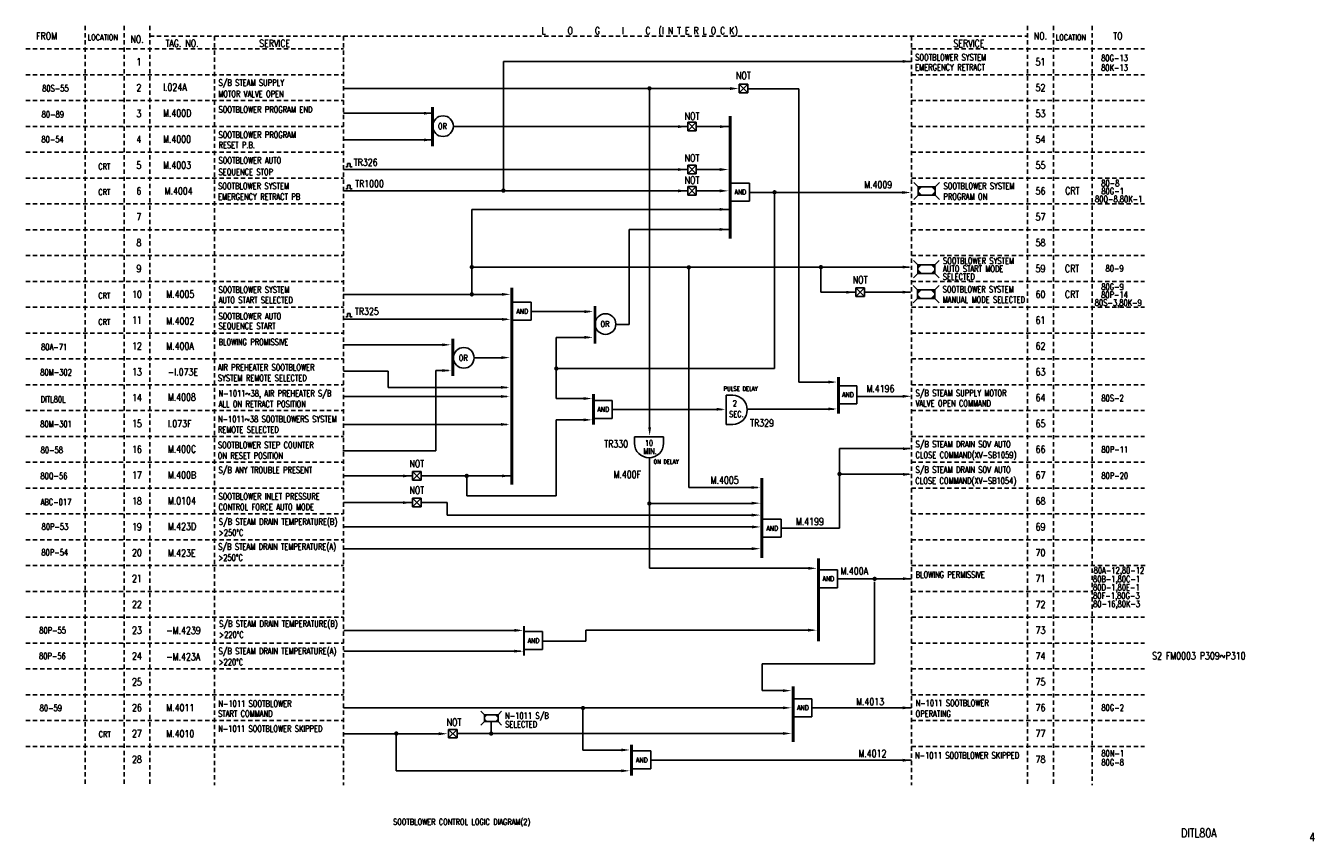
# Model space of a CAD drawing. Extents: x 11 to 460, y -301 to -17.
import ezdxf
from ezdxf.enums import TextEntityAlignment as Align

# ---------------------------------------------------------------- set-up
doc = ezdxf.new("R2010")
doc.units = 0
doc.header["$MEASUREMENT"] = 0
doc.linetypes.add('HIDDEN', pattern=[4, 1.5, -1, 1.5])
for name, color, linetype in [('CON', 4, 'CONTINUOUS'), ('DCS', 7, 'CONTINUOUS'), ('HID', 2, 'HIDDEN')]:
    doc.layers.add(name, color=color, linetype=linetype)
doc.styles.add('ROMANS', font='romans', dxfattribs={"width": 0.8})

# ---------------------------------------------------------------- blocks, each defined once
blk = doc.blocks.new('LEADER')
at = {"layer": 'CON'}
blk.add_solid([(0.85, -0.57), (0.85, -1.57), (3.85, -1.07)], dxfattribs=at)

msp = doc.modelspace()

# ---------------------------------------------------------------- linework, layer by layer
at = {"layer": 'CON'}
for p, q in [((177.16, -74.32), (177.16, -29.41)), ((177.16, -29.41), (319.35, -29.41)), ((224.48, -38.81), (121.23, -38.81)), ((223.99, -38.81), (256.18, -38.81)), ((228.08, -38.81), (228.08, -157.58)), ((256.18, -39.05), (256.36, -39.05)), ((259.26, -37.34), (262.26, -37.34)), ((262.26, -37.34), (259.26, -40.34)), ((259.26, -37.34), (262.26, -40.34)), ((259.26, -40.34), (259.26, -37.34)), ((262.26, -40.34), (259.26, -40.34)), ((262.26, -37.34), (262.26, -40.34)), ((262.26, -38.91), (280.13, -38.91)), ((280.13, -38.91), (280.13, -141.16)), ((121.34, -47.47), (152.37, -47.47)), ((159.64, -52.12), (241.36, -52.12)), ((241.36, -50.6), (244.36, -53.6)), ((244.36, -50.6), (241.36, -53.6)), ((241.36, -50.6), (244.36, -50.6)), ((241.36, -53.6), (241.36, -50.6)), ((244.36, -53.6), (241.36, -53.6)), ((244.36, -50.6), (244.36, -53.6)), ((244.36, -52.12), (256.13, -52.12)), ((121.34, -56.76), (152.37, -56.76)), ((121.34, -67.07), (241.34, -67.07)), ((122.16, -66.18), (122.8, -66.18)), ((122.8, -66.18), (122.8, -65)), ((122.8, -65), (123.66, -65)), ((123.66, -65), (123.66, -66.18)), ((123.66, -66.18), (124.37, -66.18)), ((241.34, -68.55), (241.34, -65.55)), ((244.34, -65.55), (241.34, -68.55)), ((241.34, -65.55), (244.34, -68.55)), ((241.34, -65.55), (244.34, -65.55)), ((244.32, -67.1), (253.83, -67.1)), ((244.34, -65.55), (244.34, -68.55)), ((244.34, -68.55), (241.34, -68.55)), ((262.87, -71.78), (256.52, -71.78)), ((262.87, -71.78), (262.87, -78.08)), ((321.66, -73.05), (320.16, -71.55)), ((327.66, -73.05), (329.16, -71.55)), ((121.34, -74.5), (241.34, -74.5)), ((122.16, -73.75), (122.8, -73.75)), ((122.8, -72.57), (123.66, -72.57)), ((122.8, -73.75), (122.8, -72.57)), ((123.66, -72.57), (123.66, -73.75)), ((123.66, -73.75), (124.37, -73.75)), ((241.34, -72.99), (244.34, -75.99)), ((244.34, -72.99), (241.34, -75.99)), ((241.34, -75.99), (241.34, -72.99)), ((241.34, -72.99), (244.34, -72.99)), ((244.34, -75.99), (241.34, -75.99)), ((244.34, -72.99), (244.34, -75.99)), ((253.39, -74.47), (244.35, -74.47)), ((262.85, -75.08), (317.23, -75.08)), ((271.62, -136.42), (271.62, -75.12)), ((321.66, -76.05), (320.16, -77.55)), ((321.66, -73.05), (321.66, -76.05)), ((327.66, -73.05), (321.66, -73.05)), ((321.66, -76.05), (327.66, -76.05)), ((327.66, -76.05), (327.66, -73.05)), ((327.66, -76.05), (329.16, -77.55)), ((262.87, -78.08), (256.52, -78.08)), ((256.13, -80.96), (166.09, -80.96)), ((166.09, -110.57), (166.09, -80.96)), ((220.89, -121.07), (220.89, -87.94)), ((256.13, -87.94), (220.89, -87.94)), ((321.55, -100.25), (320.05, -98.75)), ((327.55, -100.25), (329.05, -98.75)), ((166.09, -101.07), (318.54, -101.07)), ((241.77, -100.82), (241.77, -177.81)), ((287.78, -109.81), (287.78, -101.07)), ((321.55, -103.25), (320.05, -104.75)), ((321.55, -100.25), (321.55, -103.25)), ((327.55, -100.25), (321.55, -100.25)), ((321.55, -103.25), (327.55, -103.25)), ((327.55, -103.25), (327.55, -100.25)), ((327.55, -103.25), (329.05, -104.75)), ((321.46, -109.02), (319.96, -107.52)), ((327.46, -109.02), (328.96, -107.52)), ((155.59, -110.57), (121.29, -110.57)), ((177.03, -110.57), (155.54, -110.57)), ((299.63, -109.81), (287.78, -109.81)), ((299.99, -108.3), (302.99, -111.3)), ((302.99, -108.3), (299.99, -111.3)), ((299.99, -108.3), (302.99, -108.3)), ((299.99, -111.3), (299.99, -108.3)), ((302.99, -111.3), (299.99, -111.3)), ((302.99, -108.3), (302.99, -111.3)), ((303.01, -109.8), (319.03, -109.8)), ((321.46, -112.02), (319.96, -113.52)), ((321.46, -109.02), (321.46, -112.02)), ((327.46, -109.02), (321.46, -109.02)), ((321.46, -112.02), (327.46, -112.02)), ((327.46, -112.02), (327.46, -109.02)), ((327.46, -112.02), (328.96, -113.52)), ((186.81, -113.28), (180.47, -113.28)), ((207.2, -116.57), (186.78, -116.57)), ((186.81, -113.28), (186.81, -119.58)), ((178.35, -119.2), (121.34, -119.2)), ((122.16, -118.37), (122.8, -118.37)), ((122.8, -117.19), (123.66, -117.19)), ((122.8, -118.37), (122.8, -117.19)), ((123.66, -117.19), (123.66, -118.37)), ((123.66, -118.37), (124.37, -118.37)), ((186.81, -119.58), (180.47, -119.58)), ((216.26, -121.07), (220.89, -121.07)), ((195.55, -125.57), (206.88, -125.57)), ((195.55, -125.57), (195.55, -146.85)), ((121.38, -128.11), (156.04, -128.11)), ((166.93, -132.63), (177.45, -132.63)), ((136.91, -137.29), (121.34, -137.29)), ((136.91, -142.97), (136.91, -137.29)), ((153.57, -137.06), (157.93, -137.06)), ((153.57, -137.06), (153.57, -165.02)), ((195.55, -136.42), (271.62, -136.42)), ((178.3, -142.97), (136.91, -142.97)), ((280.13, -141.16), (292.03, -141.16)), ((300.34, -142.41), (293.99, -142.41)), ((300.34, -142.41), (300.34, -148.71)), ((178.3, -146.14), (121.34, -146.14)), ((206.54, -146.85), (195.55, -146.85)), ((215.06, -147.49), (208.71, -147.49)), ((215.06, -147.49), (215.06, -153.79)), ((254.8, -145.73), (254.8, -155.86)), ((254.8, -145.73), (257.05, -145.73)), ((317.11, -146.1), (300.36, -146.1)), ((215.05, -150.63), (253.34, -150.63)), ((292.33, -150.58), (262.12, -150.58)), ((300.34, -148.71), (293.99, -148.71)), ((178.33, -155.88), (121.37, -155.88)), ((195.49, -154.28), (206.1, -154.28)), ((195.49, -180.81), (195.49, -154.28)), ((215.06, -153.79), (208.71, -153.79)), ((254.8, -155.86), (257.05, -155.86)), ((232.95, -160.17), (222.82, -160.17)), ((222.82, -160.17), (222.82, -162.42)), ((232.95, -160.17), (232.95, -162.42)), ((153.57, -165.02), (121.18, -165.02)), ((294.32, -192.04), (294.32, -164.29)), ((294.32, -164.29), (318.76, -164.29)), ((228.01, -167.39), (228.01, -205.96)), ((145.42, -173.82), (121.34, -173.82)), ((145.42, -175.32), (145.42, -172.32)), ((148.42, -172.32), (145.42, -175.32)), ((145.42, -172.32), (148.42, -175.32)), ((145.42, -172.32), (148.42, -172.32)), ((148.42, -172.32), (148.42, -175.32)), ((180.03, -173.82), (148.42, -173.82)), ((164.32, -180.81), (164.32, -173.82)), ((294.39, -173.22), (318.6, -173.22)), ((148.42, -175.32), (145.42, -175.32)), ((241.77, -177.81), (265.7, -177.81)), ((145.42, -183.1), (121.34, -183.1)), ((145.42, -184.6), (145.42, -181.6)), ((148.42, -181.6), (145.42, -184.6)), ((145.42, -181.6), (148.42, -184.6)), ((145.42, -181.6), (148.42, -181.6)), ((148.42, -181.6), (148.42, -184.6)), ((157.52, -183.1), (148.42, -183.1)), ((157.52, -183.1), (157.52, -187.51)), ((195.49, -180.81), (164.32, -180.81)), ((264.42, -183.37), (228.15, -183.37)), ((148.42, -184.6), (145.42, -184.6)), ((264.42, -187.51), (157.52, -187.51)), ((265.19, -191.52), (121.42, -191.52)), ((273.94, -188.88), (267.59, -188.88)), ((273.94, -188.88), (273.94, -195.18)), ((294.32, -192.04), (273.99, -192.04)), ((273.94, -195.18), (267.59, -195.18)), ((121.42, -199.16), (264.58, -199.16)), ((284.57, -205.96), (228.01, -205.96)), ((293.55, -206.51), (287.2, -206.51)), ((293.55, -206.51), (293.55, -212.81)), ((293.59, -209.62), (319.42, -209.62)), ((306.44, -239.29), (306.44, -210.75)), ((293.55, -212.81), (287.2, -212.81)), ((121.51, -227.64), (182.49, -227.64)), ((190.73, -228.04), (184.39, -228.04)), ((190.73, -228.04), (190.73, -234.34)), ((285.09, -227.52), (205.82, -227.52)), ((205.82, -231.34), (205.82, -227.52)), ((190.73, -231.34), (205.82, -231.34)), ((121.51, -234.88), (183.11, -234.88)), ((190.73, -234.34), (184.39, -234.34)), ((267.27, -239.25), (267.27, -248.62)), ((306.44, -239.29), (267.27, -239.29)), ((267.27, -248.62), (275.43, -248.62)), ((284.66, -251.42), (278.31, -251.42)), ((284.66, -251.42), (284.66, -257.72)), ((121.34, -254.61), (275.17, -254.61)), ((170.47, -257.03), (169.27, -255.83)), ((175.27, -257.03), (176.47, -255.83)), ((204.84, -269.31), (204.84, -254.52)), ((284.67, -254.61), (319.34, -254.61)), ((170.47, -259.43), (169.27, -260.63)), ((170.47, -257.03), (170.47, -259.43)), ((175.27, -257.03), (170.47, -257.03)), ((170.47, -259.43), (175.27, -259.43)), ((172.88, -263.1), (172.88, -259.44)), ((175.27, -259.43), (175.27, -257.03)), ((175.27, -259.43), (176.47, -260.63)), ((284.66, -257.72), (278.31, -257.72)), ((154.58, -263.64), (121.43, -263.64)), ((139.73, -276.51), (139.73, -263.56)), ((157.93, -262.12), (160.93, -265.12)), ((160.93, -262.12), (157.93, -265.12)), ((157.93, -265.12), (157.93, -262.12)), ((157.93, -262.12), (160.93, -262.12)), ((160.93, -262.12), (160.93, -265.12)), ((274.72, -263.57), (160.93, -263.57)), ((160.93, -265.12), (157.93, -265.12)), ((204.84, -269.31), (219.4, -269.31)), ((228.49, -269.6), (222.15, -269.6)), ((228.49, -269.6), (228.49, -275.9)), ((228.49, -272.87), (319.34, -272.87)), ((139.73, -276.51), (219.71, -276.51)), ((228.49, -275.9), (222.15, -275.9))]:
    msp.add_line(p, q, dxfattribs=at)
at = {"layer": 'CON', "const_width": 0.75}
for points in [[(227.65, -38.81, 1), (228.4, -38.81, 1)], [(176.73, -74.4, 1), (177.48, -74.4, 1)], [(271.25, -74.98, 1), (272, -74.98, 1)], [(165.72, -101.07, 1), (166.47, -101.07, 1)], [(241.34, -101.14, 1), (242.09, -101.14, 1)], [(287.41, -101.07, 1), (288.16, -101.07, 1)], [(165.72, -110.57, 1), (166.47, -110.57, 1)], [(195.17, -136.42, 1), (195.92, -136.42, 1)], [(163.94, -173.82, 1), (164.69, -173.82, 1)], [(293.91, -173.15, 1), (294.66, -173.15, 1)], [(227.62, -183.43, 1), (228.37, -183.43, 1)], [(306.15, -209.67, 1), (306.9, -209.67, 1)], [(204.47, -254.67, 1), (205.22, -254.67, 1)], [(139.38, -263.57, 1), (140.13, -263.57, 1)], [(172.46, -263.57, 1), (173.21, -263.57, 1)]]:
    msp.add_lwpolyline(points, format="xyb", close=True, dxfattribs=at)
at = {"layer": 'CON'}
for points, const_width in [([(152.37, -45.31), (152.37, -58.98)], 1), ([(256.13, -48.43), (256.13, -91.14)], 1), ([(180.03, -108.2), (180.03, -176.91)], 1), ([(209.05, -114.62), (209.05, -127.7)], 1), ([(159.45, -126.04), (159.45, -138.96)], 1), ([(293.9, -139.37), (293.9, -152.18)], 1), ([(208.54, -145.27), (208.54, -155.93)], 1), ([(267.2, -174.59), (267.2, -202.39)], 1), ([(286.92, -202.56), (286.92, -231.47)], 1), ([(184.29, -226.07), (184.29, -236.48)], 0.72), ([(278.09, -247.16), (278.09, -266.5)], 1), ([(221.73, -267.46), (221.73, -278.3)], 1)]:
    msp.add_lwpolyline(points, dxfattribs=dict(at, const_width=const_width))
for centre in [(156.05, -51.97), (212.7, -120.9), (163.29, -132.68)]:
    msp.add_circle(centre, 3.6, dxfattribs=at)
for centre, start, end in [((257.05, -150.8), 270, 90), ((227.88, -162.42), 180, 0)]:
    msp.add_arc(centre, 5.07, start, end, dxfattribs=at)
for points in [[(316.27, -28.9), (316.27, -29.9), (319.27, -29.4)], [(149.37, -46.97), (149.37, -47.97), (152.37, -47.47)], [(252.57, -51.62), (252.57, -52.62), (255.57, -52.12)], [(149.37, -56.26), (149.37, -57.26), (152.37, -56.76)], [(252.54, -66.57), (252.54, -67.57), (255.54, -67.07)], [(252.54, -74), (252.54, -75), (255.54, -74.5)], [(316.19, -74.57), (316.19, -75.57), (319.19, -75.07)], [(323.16, -73.05), (321.66, -73.05), (321.66, -74.55)], [(321.66, -74.55), (321.66, -76.05), (323.16, -76.05)], [(326.16, -73.05), (327.66, -73.05), (327.66, -74.55)], [(327.66, -74.55), (327.66, -76.05), (326.16, -76.05)], [(252.54, -80.46), (252.54, -81.46), (255.54, -80.96)], [(252.54, -87.44), (252.54, -88.44), (255.54, -87.94)], [(316.28, -100.56), (316.28, -101.56), (319.28, -101.06)], [(323.05, -100.25), (321.55, -100.25), (321.55, -101.75)], [(321.55, -101.75), (321.55, -103.25), (323.05, -103.25)], [(326.05, -100.25), (327.55, -100.25), (327.55, -101.75)], [(327.55, -101.75), (327.55, -103.25), (326.05, -103.25)], [(176.57, -110.07), (176.57, -111.07), (179.57, -110.57)], [(316.27, -109.29), (316.27, -110.29), (319.27, -109.79)], [(322.96, -109.02), (321.46, -109.02), (321.46, -110.52)], [(321.46, -110.52), (321.46, -112.02), (322.96, -112.02)], [(325.96, -109.02), (327.46, -109.02), (327.46, -110.52)], [(327.46, -110.52), (327.46, -112.02), (325.96, -112.02)], [(176.57, -118.77), (176.57, -119.77), (179.57, -119.27)], [(176.38, -132.1), (176.38, -133.1), (179.38, -132.6)], [(176.24, -142.46), (176.24, -143.46), (179.24, -142.96)], [(290.37, -140.6), (290.37, -141.6), (293.37, -141.1)], [(176.24, -145.63), (176.24, -146.63), (179.24, -146.13)], [(205.03, -146.35), (205.03, -147.35), (208.03, -146.85)], [(316.34, -145.57), (316.34, -146.57), (319.34, -146.07)], [(251.48, -150.09), (251.48, -151.09), (254.48, -150.59)], [(290.37, -149.98), (290.37, -150.98), (293.37, -150.48)], [(176.27, -155.37), (176.27, -156.37), (179.27, -155.87)], [(205.03, -153.78), (205.03, -154.78), (208.03, -154.28)], [(228.59, -156.85), (227.59, -156.85), (228.09, -159.85)], [(316.42, -163.85), (316.42, -164.85), (319.42, -164.35)], [(176.56, -173.32), (176.56, -174.32), (179.56, -173.82)], [(316.42, -172.79), (316.42, -173.79), (319.42, -173.29)], [(263.6, -177.35), (263.6, -178.35), (266.6, -177.85)], [(263.7, -182.81), (263.7, -183.81), (266.7, -183.31)], [(263.7, -186.96), (263.7, -187.96), (266.7, -187.46)], [(263.74, -191.09), (263.74, -192.09), (266.74, -191.59)], [(263.7, -198.67), (263.7, -199.67), (266.7, -199.17)], [(283.38, -205.5), (283.38, -206.5), (286.38, -206)], [(316.42, -209.12), (316.42, -210.12), (319.42, -209.62)], [(180.95, -227.12), (180.95, -228.12), (183.95, -227.62)], [(283.34, -227.05), (283.34, -228.05), (286.34, -227.55)], [(180.95, -234.37), (180.95, -235.37), (183.95, -234.87)], [(274.52, -248.12), (274.52, -249.12), (277.52, -248.62)], [(274.52, -254.11), (274.52, -255.11), (277.52, -254.61)], [(316.34, -254.11), (316.34, -255.11), (319.34, -254.61)], [(171.67, -257.03), (170.47, -257.03), (170.47, -258.23)], [(170.47, -258.23), (170.47, -259.43), (171.67, -259.43)], [(174.07, -257.03), (175.27, -257.03), (175.27, -258.23)], [(175.27, -258.23), (175.27, -259.43), (174.07, -259.43)], [(274.52, -263.05), (274.52, -264.05), (277.52, -263.55)], [(218.17, -268.79), (218.17, -269.79), (221.17, -269.29)], [(316.34, -272.37), (316.34, -273.37), (319.34, -272.87)]]:
    msp.add_solid(points, dxfattribs=at)
at = {"layer": 'HID'}
for p, q in [((31.34, -17.06), (31.34, -281.57)), ((44.84, -17.06), (44.84, -281.57)), ((53.84, -17.06), (53.84, -281.57)), ((359.84, -17.06), (359.84, -281.57)), ((368.84, -17.06), (368.84, -281.57)), ((382.34, -17.06), (382.34, -196.07)), ((53.84, -20.57), (359.84, -20.57)), ((76.34, -20.57), (76.34, -281.57)), ((121.34, -20.57), (121.34, -281.57)), ((319.34, -20.57), (319.34, -281.57)), ((10.59, -25.07), (121.34, -25.07)), ((319.34, -25.07), (400.59, -25.07)), ((10.59, -34.07), (121.34, -34.07)), ((319.34, -34.07), (400.59, -34.07)), ((10.59, -43.07), (121.34, -43.07)), ((319.34, -43.07), (400.59, -43.07)), ((10.59, -52.07), (121.34, -52.07)), ((319.34, -52.07), (400.59, -52.07)), ((10.59, -61.07), (121.34, -61.07)), ((319.34, -61.07), (400.59, -61.07)), ((10.59, -70.07), (121.34, -70.07)), ((319.34, -70.07), (400.59, -70.07)), ((10.59, -79.07), (121.34, -79.07)), ((319.34, -79.07), (400.59, -79.07)), ((10.59, -88.07), (121.34, -88.07)), ((319.34, -88.07), (400.59, -88.07)), ((10.59, -97.07), (121.34, -97.07)), ((319.34, -97.07), (400.59, -97.07)), ((10.59, -106.07), (121.34, -106.07)), ((319.34, -106.07), (400.59, -106.07)), ((10.59, -115.07), (121.34, -115.07)), ((319.34, -115.07), (400.59, -115.07)), ((10.59, -124.07), (121.34, -124.07)), ((319.34, -124.07), (400.59, -124.07)), ((10.59, -133.07), (121.34, -133.07)), ((319.34, -133.07), (400.59, -133.07)), ((10.59, -142.07), (121.34, -142.07)), ((319.34, -142.07), (400.59, -142.07)), ((10.59, -151.07), (121.34, -151.07)), ((319.34, -151.07), (400.59, -151.07)), ((10.59, -160.07), (121.34, -160.07)), ((319.34, -160.07), (400.59, -160.07)), ((10.59, -169.07), (121.34, -169.07)), ((319.34, -169.07), (400.59, -169.07)), ((10.59, -178.07), (121.34, -178.07)), ((319.34, -178.07), (400.59, -178.07)), ((10.59, -187.07), (121.34, -187.07)), ((319.34, -187.07), (400.59, -187.07)), ((10.59, -196.07), (121.34, -196.07)), ((319.34, -196.07), (400.59, -196.07)), ((382.34, -196.07), (382.34, -281.57)), ((10.59, -205.07), (121.34, -205.07)), ((319.34, -205.07), (400.78, -205.07)), ((10.59, -214.07), (121.34, -214.07)), ((319.34, -214.07), (382.35, -214.07)), ((10.59, -223.07), (121.34, -223.07)), ((319.34, -223.07), (400.59, -223.07)), ((10.59, -232.07), (121.34, -232.07)), ((319.34, -232.07), (400.59, -232.07)), ((10.59, -241.07), (121.34, -241.07)), ((319.34, -241.07), (400.59, -241.07)), ((10.59, -250.07), (121.34, -250.07)), ((319.34, -250.07), (400.59, -250.07)), ((10.59, -259.07), (121.34, -259.07)), ((319.34, -259.07), (400.59, -259.07)), ((10.59, -268.07), (121.34, -268.07)), ((319.34, -268.07), (400.59, -268.07))]:
    msp.add_line(p, q, dxfattribs=at)

# ---------------------------------------------------------------- block references
at = {"layer": 'CON'}
for p in [(255.29, -37.79), (237.16, -51.05), (237.13, -66), (237.13, -73.44), (295.78, -108.75), (204.52, -115.51), (204.52, -124.46), (154.92, -127.07), (154.92, -136.02), (141.21, -172.77), (141.21, -182.05), (153.72, -262.57), (217.32, -275.48)]:
    msp.add_blockref('LEADER', p, dxfattribs=at)

# ---------------------------------------------------------------- texts
at = {"layer": 'CON', "style": 'ROMANS', "width": 0.8}
for s, height, p in [('L     O     G     I     C  (I N T E R L O C K)', 2.5, (224.63, -18.86)), ('FROM', 2.5, (17.84, -20.57)), ('NO.', 2.5, (49.39, -21.68)), ('TAG. NO. ', 2.5, (65.75, -23.12)), ('SERVICE', 2.5, (97.36, -23.12)), ('SERVICE', 2.5, (339.37, -23.16)), ('NO.', 2.5, (364.34, -20.57)), ('TO', 2.5, (391.34, -20.57)), (' 1', 2.5, (49.34, -29.57)), ('51', 2.5, (364.34, -29.57)), ('NOT', 2.5, (260.76, -34.34)), (' 2', 2.5, (49.34, -38.57)), ('52', 2.5, (364.34, -38.57)), (' 3', 2.5, (49.34, -47.57)), ('NOT', 2.5, (242.86, -48.48)), ('53', 2.5, (364.34, -47.57)), ('OR', 2, (155.86, -51.97)), (' 4', 2.5, (49.34, -56.57)), ('54', 2.5, (364.34, -56.57)), ('NOT', 2.5, (242.84, -63.08)), (' 5', 2.5, (49.34, -65.57)), ('55', 2.5, (364.34, -65.57)), ('NOT', 2.5, (242.84, -70.77)), (' 6', 2.5, (49.34, -74.57)), ('AND', 1.75, (259.72, -74.93)), ('56', 2.5, (364.34, -74.57)), ('CRT', 2.5, (375.43, -74.47)), (' 7', 2.5, (49.34, -83.57)), ('57', 2.5, (364.34, -83.57)), (' 8', 2.5, (49.34, -92.57)), ('58', 2.5, (364.34, -92.57)), (' 9', 2.5, (49.34, -101.57)), ('59', 2.5, (364.34, -101.57)), ('CRT', 2.5, (375.34, -101.57)), ('NOT', 2.5, (301.49, -105.5)), ('10', 2.5, (49.34, -110.57)), ('60', 2.5, (364.34, -110.57)), ('CRT', 2.5, (375.34, -110.57)), ('AND', 1.75, (183.66, -116.43)), ('11', 2.5, (49.34, -119.57)), ('OR', 2, (212.51, -120.9)), ('61', 2.5, (364.34, -119.57)), ('12', 2.5, (49.34, -128.57)), ('62', 2.5, (364.34, -128.57)), ('OR', 2, (163.11, -132.68)), ('13', 2.5, (49.34, -137.57)), ('63', 2.5, (364.34, -137.57)), ('PULSE DELAY', 1.5, (259.82, -143.47)), ('14', 2.5, (49.34, -146.57)), ('2', 2, (257.77, -148.49)), ('AND', 1.75, (297.19, -145.56)), ('64', 2.5, (364.34, -146.57)), ('AND', 1.75, (211.91, -150.64)), ('SEC.', 2, (258.32, -152.29)), ('15', 2.5, (49.34, -155.57)), ('65', 2.5, (364.34, -155.57)), ('10', 2, (227.86, -162.37)), ('16', 2.5, (49.34, -164.57)), ('MIN.', 2, (228.22, -165.18)), ('66', 2.5, (364.34, -164.57)), ('NOT', 2.5, (146.92, -169.52)), ('ON DELAY', 1.5, (233.81, -168.84)), ('17', 2.5, (49.34, -173.57)), ('67', 2.5, (364.34, -173.57)), ('NOT', 2.5, (146.92, -178.8)), ('18', 2.5, (49.34, -182.57)), ('68', 2.5, (364.34, -182.57)), ('19', 2.5, (49.34, -191.57)), ('AND', 1.75, (270.79, -192.03)), ('69', 2.5, (364.34, -191.57)), ('20', 2.5, (49.34, -200.57)), ('70', 2.5, (364.34, -200.57)), ('21', 2.5, (49.34, -209.57)), ('AND', 1.75, (290.4, -209.66)), ('71', 2.5, (364.34, -209.57)), ('22', 2.5, (49.34, -218.57)), ('72', 2.5, (364.34, -218.57)), ('23', 2.5, (49.34, -227.57)), ('73', 2.5, (364.34, -227.57)), ('AND', 1.75, (187.58, -231.19)), ('24', 2.5, (49.34, -236.57)), ('74', 2.5, (364.34, -236.57)), ('25', 2.5, (49.34, -245.57)), ('75', 2.5, (364.34, -245.57)), ('26', 2.5, (49.34, -254.57)), ('AND', 1.75, (281.51, -254.57)), ('76', 2.5, (364.34, -254.57)), ('NOT', 2.5, (159.87, -259.63)), ('27', 2.5, (49.34, -263.57)), ('77', 2.5, (364.34, -263.57)), ('28', 2.5, (49.34, -272.57)), ('AND', 1.75, (225.34, -272.75)), ('78', 2.5, (364.34, -272.57))]:
    msp.add_text(s, height=height, dxfattribs=at).set_placement(p, align=Align.MIDDLE)
at = {"layer": 'CON', "style": 'ROMANS'}
for s, height, width, p in [('LOCATION', 2, 0.8, (32.15, -22.64)), ('LOCATION', 2, 0.8, (369.65, -22.64)), ('SOOTBLOWER SYSTEM', 2.2, 0.7, (320.68, -29.76)), ('EMERGENCY RETRACT', 2.2, 0.7, (320.63, -33.2)), ('80G-13', 2.2, 0.7, (385.49, -29.99)), ('80K-13', 2.2, 0.7, (385.49, -33.36)), ('S/B STEAM SUPPLY', 2.2, 0.7, (77.79, -38.59)), ('80S-55', 2.2, 0.7, (16.31, -40.54)), ('MOTOR VALVE OPEN', 2.2, 0.7, (77.7, -42.47)), ('80-89', 2.2, 0.7, (16.13, -49.63)), ('SOOTBLOWER PROGRAM END', 2.2, 0.7, (77.79, -47.92)), ('SOOTBLOWER PROGRAM', 2.2, 0.7, (77.79, -56.74)), ('80-54', 2.2, 0.7, (16.06, -58.3)), ('RESET P.B.', 2.2, 0.7, (77.79, -60.33)), ('SOOTBLOWER AUTO', 2.2, 0.7, (77.79, -65.65)), ('CRT', 2, 0.8, (35.87, -67.61)), ('SEQUENCE STOP', 2.2, 0.7, (77.79, -69.66)), ('SOOTBLOWER SYSTEM', 2.2, 0.7, (77.64, -74.58)), ('SOOTBLOWER SYSTEM', 2.2, 0.7, (330.56, -74.53)), ('80-8', 2.2, 0.7, (385.53, -73.59)), ('CRT', 2, 0.8, (35.87, -76.54)), ('EMERGENCY RETRACT PB', 2.2, 0.7, (77.64, -78.33)), ('PROGRAM ON', 2.2, 0.7, (330.5, -78.24)), ('80Q-8,80K-1', 2.2, 0.7, (383.34, -79.13)), ('80G-1', 2.2, 0.7, (385.57, -76.36)), ('SOOTBLOWER SYSTEM', 2.2, 0.7, (330.36, -100.64)), ('AUTO START MODE', 2.2, 0.7, (330.36, -103.41)), ('SELECTED', 2.2, 0.7, (330.27, -106.16)), ('80-9', 2.2, 0.7, (387.02, -103.3)), ('SOOTBLOWER SYSTEM', 2.2, 0.7, (77.79, -110.69)), ('SOOTBLOWER SYSTEM', 2.2, 0.7, (330.24, -110.58)), ('80G-9', 2.2, 0.7, (385.54, -109.7)), ('CRT', 2, 0.8, (35.87, -112.61)), ('AUTO START SELECTED', 2.2, 0.7, (77.79, -114.32)), ('MANUAL MODE SELECTED', 2.2, 0.7, (330.24, -114.18)), ('80P-14', 2.2, 0.7, (385.49, -112.48)), ('80S-3,80K-9', 2.2, 0.7, (383.28, -115.24)), ('CRT', 2, 0.8, (35.87, -121.77)), ('SOOTBLOWER AUTO', 2.2, 0.7, (77.79, -119.92)), ('SEQUENCE START', 2.2, 0.7, (77.79, -123.31)), ('80A-71', 2.2, 0.7, (15.94, -130.63)), ('BLOWING PROMISSIVE', 2.2, 0.7, (77.79, -128.94)), ('80M-302', 2.2, 0.7, (15.65, -139.44)), ('AIR PREHEATER SOOTBLOWER', 2.2, 0.7, (77.57, -137.76)), ('SYSTEM REMOTE SELECTED', 2.2, 0.7, (77.57, -141.45)), ('S/B STEAM SUPPLY MOTOR', 2.2, 0.7, (320.79, -146.73)), ('DITL80L', 2.2, 0.7, (15.77, -148.92)), ('ALL ON RETRACT POSITION', 2.2, 0.7, (77.79, -150.56)), ('N-1011~38, AIR PREHEATER S/B', 2.2, 0.7, (77.79, -146.85)), ('VALVE OPEN COMMAND', 2.2, 0.7, (320.79, -150.31)), ('80S-2', 2.2, 0.7, (385.58, -148.48)), ('80M-301', 2.2, 0.7, (15.65, -157.48)), ('N-1011~38 SOOTBLOWERS SYSTEM', 2.2, 0.7, (77.57, -155.79)), ('REMOTE SELECTED', 2.2, 0.7, (77.57, -159.48)), ('S/B STEAM DRAIN SOV AUTO', 2.2, 0.7, (320.79, -164.51)), ('80-58', 2.2, 0.7, (15.79, -166.56)), ('ON RESET POSITION', 2.2, 0.7, (77.51, -168.52)), ('SOOTBLOWER STEP COUNTER', 2.2, 0.7, (77.59, -164.82)), ('CLOSE COMMAND(XV-SB1059)', 2.2, 0.7, (320.75, -168.28)), ('80P-11', 2.2, 0.7, (385.58, -166.37)), ('S/B ANY TROUBLE PRESENT', 2.2, 0.7, (77.79, -173.49)), ('S/B STEAM DRAIN SOV AUTO', 2.2, 0.7, (320.79, -173.42)), ('80Q-56', 2.2, 0.7, (15.71, -175.56)), ('CLOSE COMMAND(XV-SB1054)', 2.2, 0.7, (320.69, -177.27)), ('80P-20', 2.2, 0.7, (385.58, -175.51)), ('ABC-017', 2.2, 0.7, (15.77, -184.65)), ('SOOTBLOWER INLET PRESSURE', 2.2, 0.7, (77.79, -182.71)), ('CONTROL FORCE AUTO MODE', 2.2, 0.7, (77.79, -186.42)), ('S/B STEAM DRAIN TEMPERATURE(B)', 2.2, 0.7, (77.87, -191.54)), ('80P-53', 2.2, 0.7, (16.12, -193.27)), ('>250%%DC', 2.2, 0.7, (77.87, -195.37)), ('S/B STEAM DRAIN TEMPERATURE(A)', 2.2, 0.7, (77.69, -200.2)), ('80P-54', 2.2, 0.7, (16.05, -202.24)), ('>250%%DC', 2.2, 0.7, (77.69, -204.03)), ('80A-12,80-12', 2.2, 0.7, (382.88, -208.48)), ('BLOWING PERMISSIVE', 2.2, 0.7, (320.79, -209.94)), ('80B-1,80C-1', 2.2, 0.7, (382.63, -211.51)), ('80D-1,80E-1', 2.2, 0.7, (382.65, -214.41)), ('80F-1,80G-3', 2.2, 0.7, (382.7, -217.3)), ('80-16,80K-3', 2.2, 0.7, (382.7, -220.15)), ('S/B STEAM DRAIN TEMPERATURE(B)', 2.2, 0.7, (77.99, -227.09)), ('80P-55', 2.2, 0.7, (15.29, -229.37)), ('>220%%DC', 2.2, 0.7, (77.99, -230.92)), ('S/B STEAM DRAIN TEMPERATURE(A)', 2.2, 0.7, (77.79, -236.62)), ('80P-56', 2.2, 0.7, (15.22, -238.34)), ('>220%%DC', 2.2, 0.7, (77.79, -240.45)), ('80-59', 2.2, 0.7, (15.44, -256.42)), ('START COMMAND', 2.2, 0.7, (77.64, -258.38)), ('N-1011 SOOTBLOWER', 2.2, 0.7, (77.72, -254.89)), ('OPERATING', 2.2, 0.7, (320.79, -258.45)), ('N-1011 SOOTBLOWER', 2.2, 0.7, (320.79, -254.7)), ('80G-2', 2.2, 0.7, (385.58, -256.3)), ('SELECTED', 2.2, 0.7, (177.7, -262.12)), ('N-1011 S/B', 2.2, 0.7, (177.7, -259.12)), ('CRT', 2, 0.8, (35.99, -265.4)), ('N-1011 SOOTBLOWER SKIPPED', 2.2, 0.7, (77.67, -263.63)), ('80N-1', 2.2, 0.7, (385.58, -272.23)), ('N-1011 SOOTBLOWER SKIPPED', 2.2, 0.7, (320.6, -272.97)), ('80G-8', 2.2, 0.7, (385.58, -275.38))]:
    msp.add_text(s, height=height, dxfattribs=dict(at, width=width)).set_placement(p, align=Align.BOTTOM_LEFT)
at = {"layer": 'CON', "lineweight": 9, "style": 'ROMANS', "width": 0.8}
msp.add_text('SOOTBLOWER CONTROL LOGIC DIAGRAM(2)', height=2, dxfattribs=at).set_placement((138.65, -294.33), align=Align.MIDDLE_LEFT)
for s, p in [('DITL80A', (413.37, -300.59)), ('4', (458.05, -302.02))]:
    msp.add_text(s, height=3, dxfattribs=at).set_placement(p, align=Align.BOTTOM_LEFT)
at = {"layer": 'DCS', "style": 'ROMANS', "width": 0.8}
for s, p in [('I.024A', (58.44, -40.4)), ('M.400D', (58.44, -49.45)), ('M.4000', (58.44, -58.5)), ('M.4003', (58.44, -67.55)), ('TR326', (124.92, -66.59)), ('TR1000', (125.41, -74.02)), ('M.4009', (302.88, -74.36)), ('M.4004', (59, -76.53)), ('M.4005', (59.57, -112.49)), ('TR325', (125.34, -118.47)), ('M.4002', (59.57, -121.85)), ('M.400A', (59.57, -130.59)), ('-I.073E', (60.13, -139.6)), ('M.4196', (303.66, -145.41)), ('M.4008', (60.13, -148.37)), ('I.073F', (60.13, -157.63)), ('TR329', (263.1, -157.35)), ('TR330', (212.27, -164.64)), ('M.400C', (60.13, -166.47)), ('M.400B', (60.13, -175.52)), ('M.400F', (215.47, -175.31)), ('M.4005', (249.35, -177.28)), ('M.0104', (60.13, -184.48)), ('M.4199', (279.06, -191.69)), ('M.423D', (60.13, -193.41)), ('M.423E', (60.13, -202.67)), ('M.400A', (294.62, -208.94)), ('-M.4239', (59.57, -229.65)), ('-M.423A', (59.57, -238.82)), ('M.4013', (300.05, -254.44)), ('M.4011', (59.57, -256.55)), ('M.4010', (59.57, -265.6)), ('M.4012', (300.86, -272.53))]:
    msp.add_text(s, height=2.5, dxfattribs=at).set_placement(p, align=Align.BOTTOM_LEFT)
at = {"layer": 'DCS', "lineweight": 15, "style": 'ROMANS', "width": 0.8}
msp.add_text('S2 FM0003 P309~P310', height=2.5, dxfattribs=at).set_placement((403.25, -238.49), align=Align.BOTTOM_LEFT)

doc.saveas('drawing.dxf')
